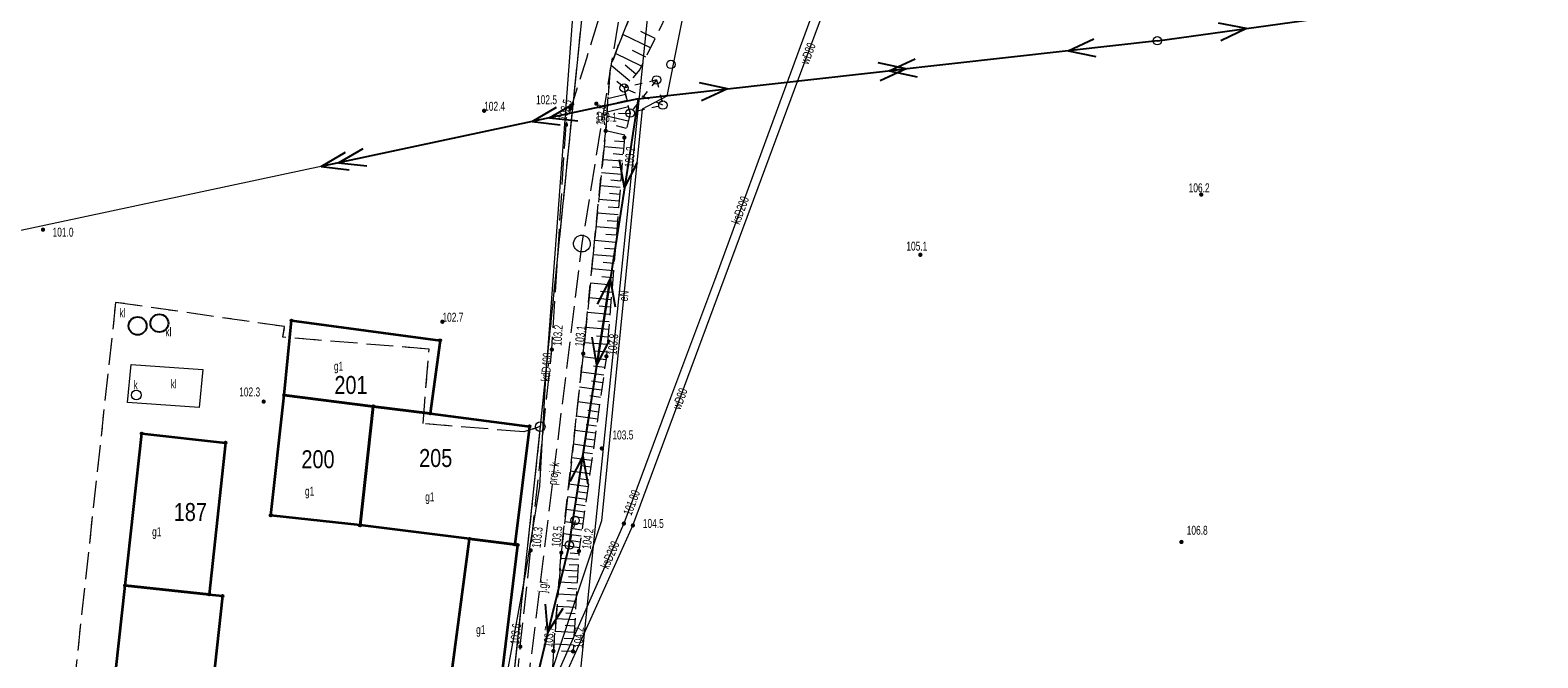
# Model space of a CAD drawing. Header units: inches. Extents: x 6497603 to 6502483, y 5925790 to 5934357.
# Tile 192 of 256: x 6501209 to 6501335, y 5926272 to 5926325. Entities that reach past the tile are written whole.
import ezdxf
from ezdxf.enums import TextEntityAlignment as Align

# ---------------------------------------------------------------- set-up
doc = ezdxf.new("R2010")
doc.units = ezdxf.units.IN
doc.header["$MEASUREMENT"] = 0
for name, pattern in [('1.5_0.75', [2.25, 1.5, -0.75]), ('2.25_0.75', [3, 2.25, -0.75]), ('219-1000', [0, 0]), ('egkk-1000', [3, 2.25, -0.75]), ('egug-1000', [1.5, 0.75, -0.75]), ('suep_nn_1000', [0, 0]), ('suep_sn_1000', [0, 0]), ('supp_1000', [1.25, 0.625, -0.625])]:
    doc.linetypes.add(name, pattern=pattern)
for name, color, linetype in [('000 Inne (niezydentyfikowane)', 7, 'Continuous'), ('202-punkt graniczny', 7, 'Continuous'), ('217-kontur klasyfikacyjny', 7, 'Continuous'), ('218-kontur użytku gruntowego', 7, 'Continuous'), ('219-działka ewidencyjna', 7, 'Continuous'), ('312-budynek ewidencyjny', 7, 'Continuous'), ('312-oznaczenie budynku ewidencyjnego', 7, 'Continuous'), ('312-oznaczenie budynku ewidencyjnego-Atr117', 7, 'Continuous'), ('jezdnia', 7, 'Continuous'), ('jezdnia-Atr17', 7, 'Continuous'), ('osadnik  szambo', 7, 'Continuous'), ('osadnik  szambo-Atr17', 7, 'Continuous'), ('pikieta naturalna', 7, 'Continuous'), ('pikieta naturalna-Atr2', 7, 'Continuous'), ('przewód elektroenergetyczny niskiego napięcia', 7, 'Continuous'), ('przewód elektroenergetyczny podziemny', 7, 'Continuous'), ('przewód elektroenergetyczny podziemny-Atr1', 7, 'Continuous'), ('przewód elektroenergetyczny średniego napięcia', 7, 'Continuous'), ('przewód kanalizacyjny', 7, 'Continuous'), ('przewód kanalizacyjny - ob. projektowany', 7, 'Continuous'), ('przewód kanalizacyjny - ob. projektowany-Atr1', 7, 'Continuous'), ('przewód kanalizacyjny-Atr1', 7, 'Continuous'), ('przewód wodociągowy', 7, 'Continuous'), ('przewód wodociągowy-Atr1', 7, 'Continuous'), ('Punkt budynku', 7, 'Continuous'), ('rzędna', 7, 'Continuous'), ('rzędna-Atr2', 7, 'Continuous'), ('skarpa nieumocniona', 7, 'Continuous'), ('studnia kanalizacyjna - ob. projektowany', 7, 'Continuous'), ('słup przewodów napowietrznych', 7, 'Continuous'), ('właz do komory lub kanału - okrągły', 7, 'Continuous'), ('właz do komory lub kanału - okrągły-Atr17', 7, 'Continuous')]:
    doc.layers.add(name, color=color, linetype=linetype)
doc.styles.get("Standard").update_dxf_attribs({"font": 'arial.ttf'})

# ---------------------------------------------------------------- blocks, each defined once
blk = doc.blocks.new('202')
at = {"color": 0, "linetype": 'Continuous', "lineweight": 0}
blk.add_circle((0, 0), 0.4, dxfattribs=at)
blk = doc.blocks.new('PUNKTBUD')
at = {"color": 0}
blk.add_circle((0, 0), 0.09, dxfattribs=at)
blk = doc.blocks.new('PW01')
at = {"linetype": 'Continuous', "lineweight": 13}
h = blk.add_hatch(color=0, dxfattribs=at)
edge = h.paths.add_edge_path()
edge.add_arc((0, 0), 0.18, 0, 360)
blk = doc.blocks.new('US15')
at = {"color": 0, "linetype": 'Continuous', "lineweight": 13}
blk.add_circle((0, 0), 0.35, dxfattribs=at)
blk = doc.blocks.new('US22')
at = {"color": 0, "linetype": 'Continuous', "lineweight": 0}
blk.add_circle((0, 0), 0.4, dxfattribs=at)
blk = doc.blocks.new('SUKM')
at = {"color": 0, "linetype": 'Continuous'}
blk.add_circle((0, 0), 0.75, dxfattribs=at)
blk = doc.blocks.new('SM05')
at = {"color": 0, "linetype": 'Continuous', "lineweight": 13}
blk.add_circle((0, 0), 0.35, dxfattribs=at)
blk = doc.blocks.new('SUEP2')
at = {"color": 0, "linetype": 'Continuous'}
for p, q in [((0, 0), (9.04, 0)), ((7.54, 0), (5.29, 0.75)), ((7.54, 0), (5.29, -0.75)), ((9.04, 0), (6.79, 0.75)), ((9.04, 0), (6.79, -0.75)), ((9.04, 0), (27.04, 0)), ((25.54, 0), (23.29, 0.75)), ((25.54, 0), (23.29, -0.75)), ((27.04, 0), (24.79, 0.75)), ((27.04, 0), (24.79, -0.75))]:
    blk.add_line(p, q, dxfattribs=at)
blk = doc.blocks.new('SUEP1')
at = {"color": 0, "linetype": 'Continuous'}
for p, q in [((0, 0), (7.5, 0)), ((7.5, 0), (5.25, 0.75)), ((7.5, 0), (5.25, -0.75)), ((7.5, 0), (22.5, 0)), ((22.5, 0), (20.25, 0.75)), ((22.5, 0), (20.25, -0.75))]:
    blk.add_line(p, q, dxfattribs=at)

msp = doc.modelspace()

# ---------------------------------------------------------------- linework, layer by layer
at = {"layer": '000 Inne (niezydentyfikowane)', "color": 7, "linetype": 'Continuous', "lineweight": 18, "flags": 128}
for points in [[(6501260.51, 5926323.03), (6501258.21, 5926324.16)], [(6501260.9, 5926323.82), (6501259.72, 5926324.4)], [(6501259.76, 5926321.5), (6501257.59, 5926322.56)], [(6501260.13, 5926322.26), (6501259.01, 5926322.81)], [(6501258.79, 5926320.24), (6501257.24, 5926321.56)], [(6501259.3, 5926320.84), (6501258.41, 5926321.6)], [(6501258.33, 5926319.71), (6501257.72, 5926320.22)], [(6501258.44, 5926319.15), (6501256.97, 5926318.79)], [(6501258.69, 5926318.11), (6501256.89, 5926317.67)], [(6501258.56, 5926318.65), (6501257.75, 5926318.45)], [(6501258.81, 5926317.53), (6501257.85, 5926317.55)], [(6501258.66, 5926316.91), (6501256.87, 5926317.33)], [(6501258.52, 5926316.31), (6501257.67, 5926316.51)], [(6501258.39, 5926315.74), (6501256.78, 5926316.11)], [(6501258.31, 5926315.18), (6501257.51, 5926315.25)], [(6501258.27, 5926314.64), (6501256.65, 5926314.78)], [(6501258.22, 5926314.1), (6501257.41, 5926314.17)], [(6501258.09, 5926312.47), (6501256.43, 5926312.6)], [(6501258.18, 5926313.56), (6501256.54, 5926313.69)], [(6501258.13, 5926313.01), (6501257.31, 5926313.08)], [(6501258, 5926311.36), (6501256.32, 5926311.5)], [(6501258.04, 5926311.91), (6501257.21, 5926311.98)], [(6501257.9, 5926310.24), (6501256.2, 5926310.38)], [(6501257.95, 5926310.8), (6501257.11, 5926310.87)], [(6501257.81, 5926309.1), (6501256.09, 5926309.24)], [(6501257.86, 5926309.67), (6501257, 5926309.74)], [(6501257.72, 5926307.95), (6501255.98, 5926308.1)], [(6501257.76, 5926308.53), (6501256.9, 5926308.6)], [(6501257.62, 5926306.79), (6501255.86, 5926306.94)], [(6501257.57, 5926306.21), (6501256.69, 5926306.28)], [(6501257.67, 5926307.38), (6501256.79, 5926307.45)], [(6501257.53, 5926305.62), (6501255.74, 5926305.76)], [(6501257.48, 5926305.02), (6501256.58, 5926305.1)], [(6501257.43, 5926304.42), (6501255.62, 5926304.57)], [(6501257.38, 5926303.82), (6501256.47, 5926303.9)], [(6501257.33, 5926303.22), (6501255.5, 5926303.37)], [(6501257.28, 5926302.61), (6501256.36, 5926302.69)], [(6501257.23, 5926302), (6501255.38, 5926302.15)], [(6501257.18, 5926301.38), (6501256.25, 5926301.46)], [(6501257.13, 5926300.76), (6501255.25, 5926300.92)], [(6501257.08, 5926300.14), (6501256.13, 5926300.22)], [(6501257.02, 5926299.51), (6501255.13, 5926299.67)], [(6501256.97, 5926298.88), (6501256.02, 5926298.96)], [(6501256.92, 5926298.25), (6501255, 5926298.41)], [(6501256.87, 5926297.61), (6501255.9, 5926297.69)], [(6501256.8, 5926296.97), (6501254.88, 5926297.24)], [(6501256.71, 5926296.33), (6501255.76, 5926296.46)], [(6501256.62, 5926295.7), (6501254.74, 5926295.96)], [(6501256.53, 5926295.07), (6501255.6, 5926295.2)], [(6501256.44, 5926294.45), (6501254.6, 5926294.71)], [(6501256.36, 5926293.83), (6501255.45, 5926293.96)], [(6501256.27, 5926293.22), (6501254.47, 5926293.48)], [(6501256.19, 5926292.62), (6501255.29, 5926292.75)], [(6501256.1, 5926292.02), (6501254.33, 5926292.27)], [(6501256.02, 5926291.43), (6501255.14, 5926291.56)], [(6501255.77, 5926289.69), (6501254.08, 5926289.93)], [(6501255.94, 5926290.85), (6501254.2, 5926291.09)], [(6501255.85, 5926290.27), (6501255, 5926290.39)], [(6501255.61, 5926288.57), (6501253.95, 5926288.8)], [(6501255.69, 5926289.13), (6501254.85, 5926289.25)], [(6501255.46, 5926287.46), (6501253.83, 5926287.69)], [(6501255.54, 5926288.01), (6501254.71, 5926288.13)], [(6501255.31, 5926286.38), (6501253.71, 5926286.6)], [(6501255.38, 5926286.92), (6501254.58, 5926287.03)], [(6501255.16, 5926285.31), (6501253.59, 5926285.53)], [(6501255.08, 5926284.79), (6501254.31, 5926284.9)], [(6501255.23, 5926285.84), (6501254.44, 5926285.95)], [(6501255.01, 5926284.27), (6501253.48, 5926284.49)], [(6501254.94, 5926283.76), (6501254.18, 5926283.87)], [(6501254.73, 5926282.25), (6501253.25, 5926282.46)], [(6501254.87, 5926283.25), (6501253.36, 5926283.46)], [(6501254.8, 5926282.75), (6501254.05, 5926282.86)], [(6501254.59, 5926281.27), (6501253.15, 5926281.48)], [(6501254.66, 5926281.76), (6501253.93, 5926281.86)], [(6501254.51, 5926280.31), (6501253.04, 5926280.39)], [(6501254.48, 5926279.82), (6501253.74, 5926279.86)], [(6501254.54, 5926280.79), (6501253.81, 5926280.83)], [(6501254.45, 5926279.32), (6501252.96, 5926279.41)], [(6501254.42, 5926278.83), (6501253.67, 5926278.87)], [(6501254.33, 5926277.32), (6501252.8, 5926277.41)], [(6501254.39, 5926278.33), (6501252.88, 5926278.42)], [(6501254.36, 5926277.83), (6501253.6, 5926277.87)], [(6501254.27, 5926276.3), (6501252.72, 5926276.39)], [(6501254.3, 5926276.81), (6501253.53, 5926276.86)], [(6501254.21, 5926275.26), (6501252.64, 5926275.35)], [(6501254.18, 5926274.74), (6501253.39, 5926274.78)], [(6501254.24, 5926275.78), (6501253.46, 5926275.83)], [(6501254.15, 5926274.21), (6501252.55, 5926274.3)], [(6501254.12, 5926273.68), (6501253.32, 5926273.72)], [(6501254.09, 5926273.14), (6501252.47, 5926273.23)]]:
    msp.add_lwpolyline(points, dxfattribs=at)
at = {"layer": '217-kontur klasyfikacyjny', "color": 3, "linetype": 'egkk-1000', "lineweight": 18, "flags": 128}
for points in [[(6501255.26, 5926330.34), (6501251.32, 5926291.4)], [(6501215.9, 5926301.78), (6501212.1, 5926266.84)], [(6501230, 5926299.75), (6501215.9, 5926301.78)], [(6501229.85, 5926298.87), (6501230, 5926299.75)], [(6501242.05, 5926297.87), (6501229.85, 5926298.87)], [(6501241.55, 5926291.65), (6501242.05, 5926297.87)], [(6501249.96, 5926290.96), (6501241.55, 5926291.65)], [(6501251.32, 5926291.4), (6501249.13, 5926270.77)], [(6501251.32, 5926291.4), (6501249.96, 5926290.96)]]:
    msp.add_lwpolyline(points, dxfattribs=at)
at = {"layer": '218-kontur użytku gruntowego', "color": 3, "linetype": 'egug-1000', "lineweight": 18, "flags": 128}
for points in [[(6501255.26, 5926330.34), (6501251.32, 5926291.4)], [(6501215.9, 5926301.78), (6501212.1, 5926266.84)], [(6501230, 5926299.75), (6501215.9, 5926301.78)], [(6501229.85, 5926298.87), (6501230, 5926299.75)], [(6501242.05, 5926297.87), (6501229.85, 5926298.87)], [(6501241.55, 5926291.65), (6501242.05, 5926297.87)], [(6501249.96, 5926290.96), (6501241.55, 5926291.65)], [(6501251.32, 5926291.4), (6501249.13, 5926270.77)], [(6501251.32, 5926291.4), (6501249.96, 5926290.96)]]:
    msp.add_lwpolyline(points, dxfattribs=at)
at = {"layer": '219-działka ewidencyjna', "color": 3, "linetype": '219-1000', "lineweight": 18, "flags": 128}
for points in [[(6501255.26, 5926330.34), (6501251.32, 5926291.4)], [(6501260.58, 5926328.72), (6501254.57, 5926270.02)], [(6501251.32, 5926291.4), (6501249.13, 5926270.77)]]:
    msp.add_lwpolyline(points, dxfattribs=at)
at = {"layer": '312-budynek ewidencyjny', "color": 7, "linetype": 'Continuous', "lineweight": 35, "flags": 128}
for points in [[(6501229.96, 5926294.03), (6501230.57, 5926300.26)], [(6501230.57, 5926300.26), (6501242.96, 5926298.6)], [(6501242.96, 5926298.6), (6501242.14, 5926292.5)], [(6501228.84, 5926283.99), (6501229.96, 5926294.03)], [(6501229.96, 5926294.03), (6501237.39, 5926293.09)], [(6501237.39, 5926293.09), (6501229.96, 5926294.03)], [(6501237.39, 5926293.09), (6501236.29, 5926283.16)], [(6501236.29, 5926283.16), (6501237.39, 5926293.09)], [(6501242.14, 5926292.5), (6501237.39, 5926293.09)], [(6501237.39, 5926293.09), (6501242.14, 5926292.5)], [(6501242.14, 5926292.5), (6501250.42, 5926291.42)], [(6501250.42, 5926291.42), (6501249.19, 5926281.57)], [(6501216.69, 5926278.13), (6501218.08, 5926290.83)], [(6501218.08, 5926290.83), (6501225.07, 5926290.06)], [(6501225.07, 5926290.06), (6501223.69, 5926277.39)], [(6501236.29, 5926283.16), (6501228.84, 5926283.99)], [(6501245.43, 5926282.03), (6501236.29, 5926283.16)], [(6501243.31, 5926266.04), (6501245.43, 5926282.03)], [(6501249.19, 5926281.57), (6501245.43, 5926282.03)], [(6501245.43, 5926282.03), (6501249.19, 5926281.57)], [(6501249.43, 5926281.51), (6501247.79, 5926268)], [(6501249.19, 5926281.57), (6501249.43, 5926281.51)], [(6501215.42, 5926266.48), (6501216.69, 5926278.13)], [(6501216.69, 5926278.13), (6501223.69, 5926277.39)], [(6501223.69, 5926277.39), (6501216.69, 5926278.13)], [(6501223.69, 5926277.39), (6501224.81, 5926277.26)], [(6501224.81, 5926277.26), (6501222.92, 5926259.91)]]:
    msp.add_lwpolyline(points, dxfattribs=at)
at = {"layer": 'jezdnia', "color": 7, "linetype": '2.25_0.75', "lineweight": 18, "flags": 128}
msp.add_lwpolyline([(6501243.95, 5926259.4), (6501249.03, 5926266.77), (6501249.66, 5926273.03), (6501250.52, 5926281.07), (6501252.29, 5926297.84), (6501253.47, 5926316.61), (6501255.2, 5926322.16), (6501257.54, 5926329.77), (6501266.86, 5926344.09), (6501276.15, 5926358.29), (6501287.15, 5926373.9), (6501295.68, 5926386.33), (6501304.11, 5926402.49), (6501307.79, 5926414.05), (6501307.72, 5926423.34), (6501303.7, 5926437.02), (6501307.83, 5926436.45), (6501308.99, 5926436.29), (6501310.35, 5926423.34), (6501310.23, 5926413.36), (6501306.29, 5926401.12), (6501297.62, 5926384.88), (6501289, 5926372.1), (6501278.5, 5926356.61), (6501268.92, 5926342.49), (6501259.75, 5926327.95), (6501257.79, 5926323.13), (6501257.15, 5926321.29), (6501256.78, 5926316.1), (6501254.91, 5926297.5), (6501253.08, 5926280.88), (6501252.42, 5926272.66), (6501252.06, 5926266.52), (6501250.02, 5926261.3), (6501247.02, 5926258.11)], close=True, dxfattribs=at)
at = {"layer": 'osadnik  szambo', "color": 34, "linetype": 'Continuous', "lineweight": 18, "flags": 128}
msp.add_lwpolyline([(6501217.2, 5926296.6), (6501223.17, 5926296.18), (6501222.86, 5926293.01), (6501216.88, 5926293.42)], close=True, dxfattribs=at)
at = {"layer": 'przewód elektroenergetyczny niskiego napięcia', "color": 1, "linetype": 'suep_nn_1000', "lineweight": 18, "flags": 128}
for points in [[(6501345.86, 5926329.6), (6501302.8, 5926323.63)], [(6501302.8, 5926323.63), (6501259.48, 5926318.77)], [(6501259.48, 5926318.77), (6501302.8, 5926323.63)], [(6501259.48, 5926318.77), (6501253.74, 5926281.51)], [(6501253.74, 5926281.51), (6501243.01, 5926237.54)], [(6501243.01, 5926237.54), (6501253.74, 5926281.51)]]:
    msp.add_lwpolyline(points, dxfattribs=at)
at = {"layer": 'przewód elektroenergetyczny podziemny', "color": 1, "linetype": 'Continuous', "lineweight": 18, "flags": 128}
for points in [[(6501318.38, 5926448.14), (6501310.63, 5926435.9), (6501310.68, 5926435.02), (6501318.72, 5926434.14), (6501312.63, 5926415.87), (6501308.61, 5926403.61), (6501306.88, 5926400.25), (6501302.27, 5926390.18), (6501295.27, 5926376.14), (6501285.83, 5926362.65), (6501278.63, 5926356.2), (6501266.69, 5926343.25), (6501261.87, 5926318.99), (6501259.83, 5926317.92)], [(6501259.83, 5926317.92), (6501256.44, 5926283.53), (6501250.49, 5926265.55), (6501245.23, 5926244.18), (6501245.37, 5926237.47), (6501239.93, 5926210.93), (6501239.34, 5926200.26), (6501238.58, 5926171.25), (6501239.39, 5926157.28), (6501239.32, 5926148.35), (6501239.59, 5926145.21), (6501234.19, 5926145.36), (6501233.4, 5926138.48), (6501225.4, 5926139.47), (6501207.46, 5926141.41), (6501207.01, 5926137.64), (6501206.51, 5926137.7)]]:
    msp.add_lwpolyline(points, dxfattribs=at)
at = {"layer": 'przewód elektroenergetyczny średniego napięcia', "color": 1, "linetype": 'suep_sn_1000', "lineweight": 18, "flags": 128}
msp.add_lwpolyline([(6501259.48, 5926318.77), (6501125.19, 5926290.1)], dxfattribs=at)
at = {"layer": 'przewód kanalizacyjny', "color": 34, "linetype": 'Continuous', "lineweight": 18, "flags": 128}
for points in [[(6501329.86, 5926414.62), (6501318.5, 5926387.72), (6501309.49, 5926368.22), (6501294.29, 5926351.16), (6501288.36, 5926344.8), (6501280.06, 5926335.74), (6501276, 5926331.38), (6501273.89, 5926325.54), (6501269.8, 5926314.4), (6501265.85, 5926303.61), (6501262.2, 5926293.81), (6501258.3, 5926283.31), (6501253.74, 5926272.97), (6501250.98, 5926266.74), (6501249.92, 5926267.04), (6501248.66, 5926264.22), (6501247.76, 5926264.4), (6501239.51, 5926240.46)], [(6501257.76, 5926358.49), (6501255.5, 5926341.73), (6501254.04, 5926326), (6501251.73, 5926295.03), (6501251.27, 5926286.44), (6501250.12, 5926279.38), (6501248.59, 5926271.04), (6501247.96, 5926267.31), (6501245.7, 5926259.97), (6501242.27, 5926242.88)]]:
    msp.add_lwpolyline(points, dxfattribs=at)
at = {"layer": 'przewód kanalizacyjny - ob. projektowany', "color": 34, "linetype": '2.25_0.75', "lineweight": 18, "flags": 128}
msp.add_lwpolyline([(6501297.62, 5926384.88), (6501281.75, 5926361.65), (6501258.23, 5926327.7), (6501254.79, 5926306.69), (6501249.83, 5926266.28), (6501241.85, 5926240.34), (6501238.38, 5926240.68), (6501235.1, 5926222.31), (6501234.84, 5926213.34), (6501233.88, 5926205.62), (6501235.97, 5926177.35), (6501235.72, 5926146.01), (6501232.67, 5926112.41), (6501233.37, 5926108.95)], dxfattribs=at)
at = {"layer": 'przewód wodociągowy', "color": 5, "linetype": 'Continuous', "lineweight": 18, "flags": 128}
msp.add_lwpolyline([(6501251.54, 5926266.45), (6501259.05, 5926283.15), (6501272.53, 5926319.55), (6501276.76, 5926330.9), (6501276.95, 5926331.22), (6501289.29, 5926344.57), (6501297.06, 5926352.98), (6501303.08, 5926359.28), (6501310.51, 5926367.35), (6501330.32, 5926413.67), (6501336.89, 5926422.28), (6501339.32, 5926425.02), (6501344.02, 5926433.92), (6501338.53, 5926435.49), (6501338.24, 5926435.53)], dxfattribs=at)
at = {"layer": 'skarpa nieumocniona', "color": 7, "linetype": '1.5_0.75', "lineweight": 18, "flags": 128}
msp.add_lwpolyline([(6501252.42, 5926272.66), (6501253.08, 5926280.88), (6501254.91, 5926297.5), (6501256.78, 5926316.1), (6501257.15, 5926321.29), (6501257.79, 5926323.13), (6501259.75, 5926327.95), (6501268.92, 5926342.49), (6501269.8, 5926341.99), (6501259.62, 5926321.22), (6501258.31, 5926319.68), (6501258.82, 5926317.59), (6501258.34, 5926315.54), (6501256.84, 5926297.27), (6501254.55, 5926281.01), (6501254.06, 5926272.63)], close=True, dxfattribs=at)
msp.add_lwpolyline([(6501252.42, 5926272.66), (6501253.08, 5926280.88), (6501254.91, 5926297.5), (6501256.78, 5926316.1), (6501257.15, 5926321.29), (6501257.79, 5926323.13), (6501259.75, 5926327.95), (6501268.92, 5926342.49), (6501269.8, 5926341.99), (6501259.62, 5926321.22), (6501258.31, 5926319.68), (6501258.82, 5926317.59), (6501258.34, 5926315.54), (6501256.84, 5926297.27), (6501254.55, 5926281.01), (6501254.06, 5926272.63)], close=True, dxfattribs=at)
at = {"layer": 'studnia kanalizacyjna - ob. projektowany', "color": 34, "linetype": 'Continuous', "lineweight": 18, "flags": 128}
msp.add_lwpolyline([(6501255.33, 5926307.14), (6501255.41, 5926307.02), (6501255.47, 5926306.88), (6501255.49, 5926306.74), (6501255.49, 5926306.59), (6501255.45, 5926306.45), (6501255.39, 5926306.32), (6501255.3, 5926306.2), (6501255.19, 5926306.11), (6501255.06, 5926306.04), (6501254.92, 5926306), (6501254.77, 5926305.99), (6501254.62, 5926306.01), (6501254.49, 5926306.06), (6501254.36, 5926306.14), (6501254.26, 5926306.24), (6501254.18, 5926306.36), (6501254.12, 5926306.49), (6501254.1, 5926306.64), (6501254.1, 5926306.79), (6501254.14, 5926306.93), (6501254.2, 5926307.06), (6501254.29, 5926307.17), (6501254.4, 5926307.27), (6501254.53, 5926307.34), (6501254.67, 5926307.38), (6501254.82, 5926307.39), (6501254.96, 5926307.37), (6501255.1, 5926307.32), (6501255.22, 5926307.24)], close=True, dxfattribs=at)
at = {"layer": 'słup przewodów napowietrznych', "color": 7, "linetype": 'supp_1000', "lineweight": 18, "flags": 128}
for points in [[(6501261.03, 5926320.36), (6501261.55, 5926318.25), (6501258.82, 5926317.59), (6501258.31, 5926319.68)], [(6501261.03, 5926320.36), (6501258.31, 5926319.68)], [(6501261.03, 5926320.36), (6501258.82, 5926317.59)], [(6501261.55, 5926318.25), (6501258.31, 5926319.68)], [(6501254.23, 5926283.56), (6501253.74, 5926281.51)]]:
    msp.add_lwpolyline(points, dxfattribs=at)

# ---------------------------------------------------------------- block references
at = {"layer": '202-punkt graniczny', "color": 7, "linetype": 'Continuous', "lineweight": 18}
msp.add_blockref('202', (6501251.32, 5926291.4), dxfattribs=at)
at = {"layer": 'osadnik  szambo', "color": 34, "linetype": 'Continuous', "lineweight": 18}
for p in [(6501217.73, 5926299.81), (6501219.55, 5926300.04)]:
    msp.add_blockref('SUKM', p, dxfattribs=at)
at = {"layer": 'pikieta naturalna', "color": 7, "linetype": 'Continuous', "lineweight": 13}
for p in [(6501246.64, 5926317.78), (6501253.84, 5926317.99), (6501256, 5926318.37), (6501253.47, 5926316.61), (6501256.78, 5926316.1), (6501258.34, 5926315.54), (6501306.46, 5926310.78), (6501209.84, 5926307.85), (6501283.03, 5926305.75), (6501243.16, 5926300.16), (6501252.29, 5926297.84), (6501254.91, 5926297.5), (6501256.84, 5926297.27), (6501228.25, 5926293.49), (6501256.46, 5926289.58), (6501259.05, 5926283.15), (6501250.52, 5926281.07), (6501253.08, 5926280.88), (6501254.55, 5926281.01), (6501304.81, 5926281.77), (6501249.66, 5926273.03), (6501252.42, 5926272.66), (6501254.06, 5926272.63)]:
    msp.add_blockref('PW01', p, dxfattribs=at)
at = {"layer": 'przewód elektroenergetyczny niskiego napięcia', "color": 1, "linetype": 'Continuous', "lineweight": 18}
for p, rotation in [((6501302.8, 5926323.63), 7.892999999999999), ((6501302.8, 5926323.63), 186.4009999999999), ((6501259.48, 5926318.77), 6.401000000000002), ((6501259.48, 5926318.77), 261.242), ((6501253.74, 5926281.51), 81.242), ((6501253.74, 5926281.51), 256.286)]:
    msp.add_blockref('SUEP1', p, dxfattribs=dict(at, rotation=rotation))
at = {"layer": 'przewód elektroenergetyczny średniego napięcia', "color": 1, "linetype": 'Continuous', "lineweight": 18, "rotation": 192.0509999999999}
msp.add_blockref('SUEP2', (6501259.48, 5926318.77), dxfattribs=at)
at = {"layer": 'Punkt budynku', "color": 5, "linetype": 'Continuous', "lineweight": 13}
for p in [(6501230.57, 5926300.26), (6501242.96, 5926298.6), (6501229.96, 5926294.03), (6501237.39, 5926293.09), (6501242.14, 5926292.5), (6501250.42, 5926291.42), (6501218.08, 5926290.83), (6501225.07, 5926290.06), (6501228.84, 5926283.99), (6501236.29, 5926283.16), (6501245.43, 5926282.03), (6501249.19, 5926281.57), (6501249.43, 5926281.51), (6501216.69, 5926278.13), (6501223.69, 5926277.39), (6501224.81, 5926277.26)]:
    msp.add_blockref('PUNKTBUD', p, dxfattribs=at)
at = {"layer": 'rzędna', "color": 34, "linetype": 'Continuous', "lineweight": 18}
msp.add_blockref('PW01', (6501258.3, 5926283.31), dxfattribs=at)
at = {"layer": 'rzędna', "color": 5, "linetype": 'Continuous', "lineweight": 18}
msp.add_blockref('PW01', (6501259.05, 5926283.15), dxfattribs=at)
at = {"layer": 'słup przewodów napowietrznych', "color": 7, "linetype": 'Continuous', "lineweight": 18}
for name, p in [('US15', (6501302.8, 5926323.63)), ('US15', (6501262.22, 5926321.65)), ('SM05', (6501261.03, 5926320.36)), ('SM05', (6501258.31, 5926319.68)), ('SM05', (6501258.82, 5926317.59)), ('SM05', (6501261.55, 5926318.25)), ('SM05', (6501254.23, 5926283.56)), ('SM05', (6501253.74, 5926281.51))]:
    msp.add_blockref(name, p, dxfattribs=at)
at = {"layer": 'właz do komory lub kanału - okrągły', "color": 7, "linetype": 'Continuous', "lineweight": 18}
msp.add_blockref('US22', (6501217.63, 5926294.04), dxfattribs=at)

# ---------------------------------------------------------------- texts
at = {"layer": '312-oznaczenie budynku ewidencyjnego', "color": 7, "linetype": 'Continuous', "lineweight": 18, "width": 0.79}
for s, p in [('201', (6501234.15, 5926294.13)), ('200', (6501231.4, 5926287.93)), ('205', (6501241.22, 5926288.03)), ('187', (6501220.75, 5926283.52))]:
    msp.add_text(s, height=1.5, dxfattribs=at).set_placement(p)
at = {"layer": '312-oznaczenie budynku ewidencyjnego-Atr117', "color": 7, "width": 0.667}
msp.add_text('g1', height=0.75, dxfattribs=at).set_placement((6501234.11, 5926296.08))
for p in [(6501232.08, 5926286.01), (6501242.11, 5926285.54), (6501219.33, 5926282.62), (6501246.36, 5926274.45)]:
    msp.add_text('g1', height=0.75, dxfattribs=at).set_placement(p, align=Align.MIDDLE_CENTER)
at = {"layer": 'jezdnia-Atr17', "color": 7, "width": 0.667}
msp.add_text('j.gr.', height=0.75, rotation=84.275, dxfattribs=at).set_placement((6501251.85, 5926277.52))
at = {"layer": 'osadnik  szambo-Atr17', "color": 34, "width": 0.667}
for p in [(6501216.22, 5926300.53), (6501220.05, 5926298.94), (6501220.49, 5926294.59)]:
    msp.add_text('kl', height=0.75, dxfattribs=at).set_placement(p)
at = {"layer": 'pikieta naturalna-Atr2', "color": 7, "width": 0.667}
for s, p in [('102.5', (6501250.97, 5926318.33)), ('102.4', (6501246.64, 5926317.78)), ('103.1', (6501255.96, 5926316.86)), ('106.2', (6501305.41, 5926310.97)), ('101.0', (6501210.64, 5926307.27)), ('105.1', (6501281.86, 5926306.1)), ('102.7', (6501243.16, 5926300.16)), ('102.3', (6501226.21, 5926293.92)), ('103.5', (6501257.34, 5926290.33)), ('104.5', (6501259.88, 5926282.94)), ('106.8', (6501305.25, 5926282.37))]:
    msp.add_text(s, height=0.75, dxfattribs=at).set_placement(p)
for s, rotation, p in [('102.5', 72.687, (6501253.47, 5926316.91)), ('102.8', 85.922, (6501256.71, 5926316.54)), ('103.2', 85.306, (6501259.1, 5926313.02)), ('103.2', 86.403, (6501253.1, 5926298.13)), ('103.1', 84.259, (6501254.94, 5926298.06)), ('103.8', 85.306, (6501257.69, 5926297.37)), ('103.3', 83.975, (6501251.35, 5926281.24)), ('103.5', 83.716, (6501252.99, 5926281.32)), ('104.2', 81.983, (6501255.53, 5926281.12)), ('103.6', 83.894, (6501249.55, 5926273.18)), ('103.7', 85.409, (6501252.33, 5926272.95)), ('104.2', 86.654, (6501254.86, 5926272.89))]:
    msp.add_text(s, height=0.75, rotation=rotation, dxfattribs=at).set_placement(p)
at = {"layer": 'przewód elektroenergetyczny podziemny-Atr1', "color": 1, "width": 0.667}
msp.add_text('eN', height=0.75, rotation=84.37, dxfattribs=at).set_placement((6501258.25, 5926301.88), align=Align.MIDDLE_LEFT)
at = {"layer": 'przewód kanalizacyjny - ob. projektowany-Atr1', "color": 34, "width": 0.667}
msp.add_text('proj. k', height=0.75, rotation=83.002, dxfattribs=at).set_placement((6501252.32, 5926286.54), align=Align.MIDDLE_LEFT)
at = {"layer": 'przewód kanalizacyjny-Atr1', "color": 34, "width": 0.667}
for s, rotation, p in [('ksD200', 69.893, (6501267.59, 5926308.36)), ('kdD400', 85.734, (6501251.74, 5926295.18)), ('ksD200', 66.202, (6501256.66, 5926279.6))]:
    msp.add_text(s, height=0.75, rotation=rotation, dxfattribs=at).set_placement(p, align=Align.MIDDLE_LEFT)
at = {"layer": 'przewód wodociągowy-Atr1', "color": 5, "width": 0.667}
for rotation, p in [(69.56, (6501273.34, 5926321.73)), (69.679, (6501262.66, 5926292.89))]:
    msp.add_text('wD80', height=0.75, rotation=rotation, dxfattribs=at).set_placement(p, align=Align.MIDDLE_LEFT)
at = {"layer": 'rzędna-Atr2', "color": 34, "width": 0.667}
msp.add_text('101.80', height=0.75, rotation=69.624, dxfattribs=at).set_placement((6501258.57, 5926284.05), align=Align.MIDDLE_LEFT)
at = {"layer": 'właz do komory lub kanału - okrągły-Atr17', "color": 7, "width": 0.667}
msp.add_text('k', height=0.75, dxfattribs=at).set_placement((6501217.4, 5926294.51))

doc.saveas('drawing.dxf')
